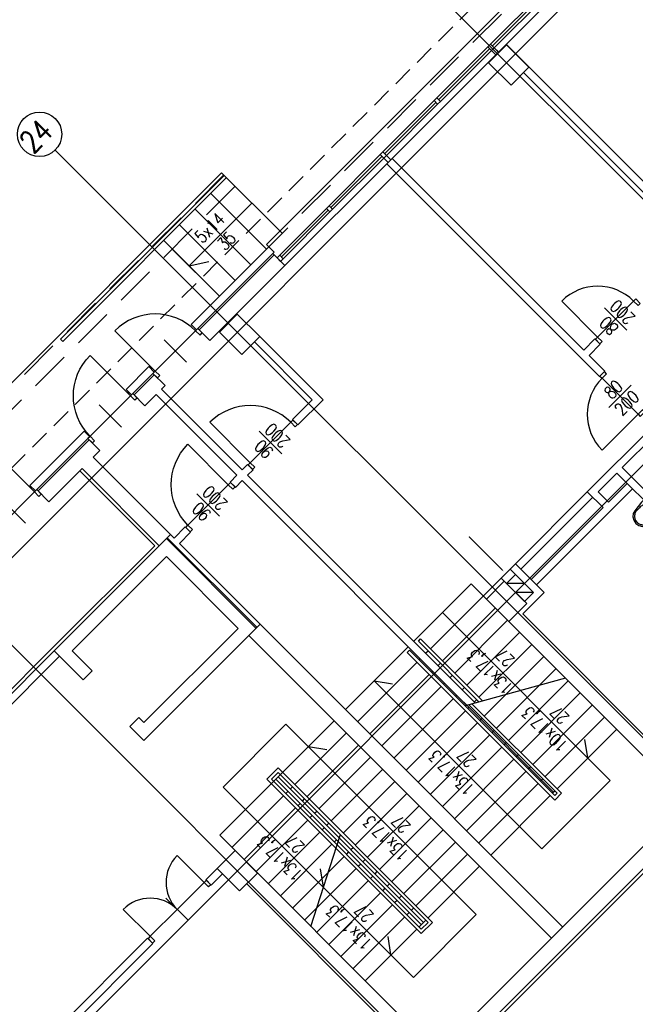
# Model space of a CAD drawing. Header units: centimetres. Extents: x -228435 to 111511, y -89367 to 428125.
# Tile 202 of 219: x -49969 to -40268, y 126202 to 141712. Entities that reach past the tile are written whole.
import ezdxf

# ---------------------------------------------------------------- set-up
doc = ezdxf.new("R2010")
doc.units = ezdxf.units.CM
doc.header["$LTSCALE"] = 50
doc.linetypes.add('DASHDOT2', pattern=[12.7, 6.35, -3.175, 0, -3.175])
doc.linetypes.add('HIDDEN', pattern=[9.525, 6.35, -3.175])
doc.layers.get('0').update_dxf_attribs({"color": 8})
for name, color, linetype in [('ARCH_INFO_ETYK_DRZWI_IST', 8, 'Continuous'), ('ARCH_INFO_OPISY_IST', 8, 'Continuous'), ('ARCH_INFO_OSIE_IST', 8, 'DASHDOT2'), ('ARCH_INFO_OSIE_OPISY_IST', 8, 'Continuous'), ('ARCH_INFO_SCHODY_IST', 8, 'Continuous'), ('ARCH_MUROWANE_IST', 8, 'Continuous'), ('ARCH_NIEWIDOK_IST', 8, 'HIDDEN'), ('ARCH_OTWORY_WENTYLACJA_IST', 8, 'Continuous'), ('ARCH_SCHODY_IST', 8, 'Continuous'), ('ARCH_WIDOK_IST', 8, 'Continuous'), ('ARCH_WYPOSAŻENIE_SANITARNE_IST', 8, 'Continuous'), ('ARCH_ŚLUSARKA_DRZWI_IST', 8, 'Continuous'), ('ARCH_ŚLUSARKA_OKNA_IST', 8, 'Continuous'), ('ARCH_ŻELBET_IST', 8, 'Continuous'), ('Osie rzutów$0$ARCH_INFO_OSIE_OPISY_IST', 8, 'Continuous')]:
    doc.layers.add(name, color=color, linetype=linetype)
doc.styles.add('ROMANS-250-CM', font='romans.shx', dxfattribs={"width": 0.8, "height": 50})
doc.styles.add('ROMANS-50-CM', font='romans.shx', dxfattribs={"width": 0.8, "height": 10})

# ---------------------------------------------------------------- blocks, each defined once
blk = doc.blocks.new('DRZWI80')
blk.add_line((-40, 0), (-40, 80))
at = {"lineweight": -3}
for p, q in [((0, -25), (0, 25)), ((40, 0), (-40, 0))]:
    blk.add_line(p, q, dxfattribs=at)
for points in [[(-45, -10), (-40, -10), (-40, 0), (-45, 0)], [(40, -10), (45, -10), (45, 0), (40, 0)]]:
    blk.add_lwpolyline(points, close=True, dxfattribs=at)
blk.add_arc((-40, 0), 80, 0, 90, dxfattribs=at)
blk = doc.blocks.new('KLM_Poziom_0$0$M_BATH_TOIL_3D URINAL - BOWL_P')
at = {"color": 0, "linetype": 'ByBlock', "lineweight": -2}
blk.add_lwpolyline([(0, -17.5), (5, -17.5), (22.4, -15.2), (27.1, -14.1), (31.3, -10.8), (34, -5.9), (35, 0), (34, 5.9), (31.3, 10.8), (27.1, 14.1), (22.4, 15.2), (5, 17.5), (0, 17.5)], close=True, dxfattribs=at)
blk.add_lwpolyline([(21.8, -13.1, 0.041948), (24, -12.5, 0.055141), (26.3, -11.3, 0.048624), (28.5, -9.5, 0.049619), (30.2, -7.5, 0.049556), (31.5, -5.2, 0.049867), (32.2, -2.6, 0.049959), (32.5, 0, 0.049959), (32.2, 2.6, 0.049867), (31.5, 5.2, 0.049556), (30.2, 7.5, 0.049619), (28.5, 9.5, 0.048624), (26.3, 11.3, 0.055141), (24, 12.5, 0.041948), (21.8, 13.1, 0.011975), (13.8, 13.5, 0.042106), (10, 13.4, 0.066431), (7.8, 12.9, 0.050995), (5.8, 11.9, 0.080215), (4.8, 11, 0.019094), (4.2, 10.2, 0.027547), (3.9, 9.6, 0.030792), (3.4, 8.7, 0.020957), (2.9, 7.2, 0.047941), (2.5, 4.8, 0.023967), (2.2, 0, 0.023967), (2.5, -4.8, 0.047941), (2.9, -7.2, 0.020957), (3.4, -8.7, 0.030792), (3.9, -9.6, 0.027547), (4.2, -10.2, 0.019094), (4.8, -11, 0.080215), (5.8, -11.9, 0.050995), (7.8, -12.9, 0.066431), (10, -13.4, 0.042106), (13.8, -13.5, 0.011975)], format="xyb", close=True, dxfattribs=at)
blk.add_circle((12.1, 0), 2, dxfattribs=at)
blk = doc.blocks.new('DRZWI90')
blk.add_line((-45, 0), (-45, 90))
at = {"lineweight": -3}
for p, q in [((0, -25), (0, 25)), ((45, 0), (-45, 0))]:
    blk.add_line(p, q, dxfattribs=at)
for points in [[(-50, -10), (-45, -10), (-45, 0), (-50, 0)], [(45, -10), (50, -10), (50, 0), (45, 0)]]:
    blk.add_lwpolyline(points, close=True, dxfattribs=at)
blk.add_arc((-45, 0), 90, 0, 90, dxfattribs=at)
blk = doc.blocks.new('Osie rzutów')
at = {"layer": 'ARCH_INFO_OSIE_IST', "ltscale": 10}
for p, q in [((8927.4, 19646.5), (4880.9, 15600)), ((9351.6, 19222.2), (5514.5, 15385)), ((7597.4, 18890.2), (9813.6, 16674)), ((7173.2, 18465.9), (9389.4, 16249.7)), ((6748.9, 18041.7), (8965.1, 15825.5))]:
    blk.add_line(p, q, dxfattribs=at)
at = {"layer": 'ARCH_INFO_OSIE_OPISY_IST'}
blk.add_circle((7148.4, 18490.7), 35, dxfattribs=at)
at = {"layer": 'ARCH_INFO_OSIE_OPISY_IST', "style": 'ROMANS-250-CM', "width": 0.8}
blk.add_text('24', height=35, rotation=45, dxfattribs=at).set_placement((7138.2, 18458.4))

msp = doc.modelspace()

# ---------------------------------------------------------------- linework, layer by layer
at = {"layer": 'ARCH_INFO_OPISY_IST', "elevation": 630}
msp.add_lwpolyline([(-42890.82539, 133569.87456, 20, 20, 0), (-42557.96807, 133237.01724, 150, 0, 0), (-42342.13414, 133021.18331, 0, 0, 0)], format="xyseb", dxfattribs=at)
at = {"layer": 'ARCH_INFO_SCHODY_IST'}
for p, q in [((-47300.13979, 137834.108, 630), (-46310.1903, 138824.05749, 630)), ((-47300.13979, 137834.108, 630), (-46986.72698, 137901.44669, 630)), ((-43308.52201, 132371.70811, 630), (-40662.17488, 129728.89652, 630)), ((-42094.06611, 129004.11207, 630), (-44385.09208, 131295.13804, 630)), ((-44385.09208, 131295.13804, 630), (-44092.89247, 131249.01256, 630)), ((-46762.73864, 129624.59827, 630), (-45772.78914, 130614.54776, 630)), ((-43128.20978, 127969.9684, 630), (-45772.78914, 130614.54776, 630)), ((-41015.72827, 130082.44991, 630), (-41061.85375, 130374.64952, 630)), ((-45419.23575, 130260.99437, 630), (-45127.03614, 130214.86889, 630)), ((-41740.51272, 128650.55868, 630), (-40662.17488, 129728.89652, 630)), ((-46409.18525, 129271.04488, 630), (-46762.73864, 129624.59827, 630)), ((-46409.18525, 129271.04488, 630), (-43764.60588, 126626.46552, 630)), ((-42094.06611, 129004.11207, 630), (-41740.51272, 128650.55868, 630)), ((-45182.92858, 128044.78822, 630), (-45229.05407, 128336.98783, 630)), ((-43128.20978, 127969.9684, 630), (-42774.65639, 127616.41501, 630)), ((-42774.65639, 127616.41501, 630), (-43764.60588, 126626.46552, 630)), ((-44118.15927, 126980.01891, 630), (-44164.28476, 127272.21852, 630))]:
    msp.add_line(p, q, dxfattribs=at)
at = {"layer": 'ARCH_MUROWANE_IST', "ltscale": 4}
for p, q in [((-42304.43038, 141323.67996, 630), (-38952.74424, 137971.99382, 630)), ((-42028.65874, 140878.20269, 630), (-39369.93724, 138219.48119, 630)), ((-44185.33442, 139442.77593, 630), (-44100.4816, 139527.62874, 630)), ((-44185.33442, 139442.77593, 630), (-40833.64828, 136091.08978, 630)), ((-44100.4816, 139527.62874, 630), (-41081.13565, 136508.28278, 630)), ((-46037.95419, 138141.69945, 630), (-47268.31998, 136911.33365, 630)), ((-45960.17244, 138049.77557, 630), (-47162.25397, 136847.69404, 630)), ((-46045.02525, 138134.62838, 630), (-45960.17244, 138049.77557, 630)), ((-46045.02525, 138134.62838, 630), (-45960.17244, 138049.77557, 630)), ((-45960.17244, 138049.77557, 630), (-45981.38564, 138028.56236, 630)), ((-45960.17244, 138007.34916, 630), (-47141.04076, 136826.48084, 630)), ((-45981.38564, 138028.56236, 630), (-45790.46681, 137837.64353, 630)), ((-46971.33514, 136656.77521, 630), (-45790.46681, 137837.64353, 630)), ((-47268.31998, 136911.33365, 630), (-47183.46717, 136826.48084, 630)), ((-47268.31998, 136911.33365, 630), (-47183.46717, 136826.48084, 630)), ((-47268.31998, 136911.33365, 630), (-47183.46717, 136826.48084, 630)), ((-47183.46717, 136826.48084, 630), (-47162.25397, 136847.69404, 630)), ((-47162.25397, 136847.69404, 630), (-46971.33514, 136656.77521, 630)), ((-46186.44661, 136720.41482, 630), (-45189.42605, 135723.39426, 630)), ((-41081.13565, 136508.28278, 630), (-40904.35895, 136685.05948, 630)), ((-41081.13565, 136508.28278, 630), (-40904.35895, 136685.05948, 630)), ((-40904.35895, 136685.05948, 630), (-40819.50614, 136600.20667, 630)), ((-46271.29942, 136635.56201, 630), (-45359.13168, 135723.39426, 630)), ((-40996.28284, 136423.42997, 630), (-40819.50614, 136600.20667, 630)), ((-40996.28284, 136423.42997, 630), (-40748.79546, 136175.9426, 630)), ((-47933.00036, 136246.65328, 630), (-48293.62482, 135886.02882, 630)), ((-47933.00036, 136246.65328, 630), (-47848.14755, 136161.80046, 630)), ((-47933.00036, 136246.65328, 630), (-47848.14755, 136161.80046, 630)), ((-47933.00036, 136246.65328, 630), (-47848.14755, 136161.80046, 630)), ((-40833.64828, 136091.08978, 630), (-40748.79546, 136175.9426, 630)), ((-47848.14755, 136161.80046, 630), (-48187.5588, 135822.38921, 630)), ((-47848.14755, 136119.37405, 630), (-48166.3456, 135801.176, 630)), ((-47848.14755, 136161.80046, 630), (-47876.43182, 136133.51619, 630)), ((-47869.36075, 136140.58726, 630), (-47678.44192, 135949.66843, 630)), ((-48293.62482, 135886.02882, 630), (-48236.81452, 135829.21852, 630)), ((-48293.62482, 135886.02882, 630), (-48208.772, 135801.176, 630)), ((-48293.62482, 135886.02882, 630), (-48208.772, 135801.176, 630)), ((-48293.62482, 135886.02882, 630), (-48208.772, 135801.176, 630)), ((-47735.01046, 135893.09988, 630), (-47678.44192, 135949.66843, 630)), ((-47735.01046, 135893.09988, 630), (-46462.21825, 134620.30768, 630)), ((-48208.772, 135801.176, 630), (-48180.48773, 135829.46027, 630)), ((-48187.5588, 135822.38921, 630), (-47996.63997, 135631.47038, 630)), ((-47996.63997, 135631.47038, 630), (-47819.86327, 135808.24707, 630)), ((-47819.86327, 135808.24707, 630), (-46547.07107, 134535.45486, 630)), ((-45359.13168, 135723.39426, 630), (-45670.25866, 135412.26727, 630)), ((-45189.42605, 135723.39426, 630), (-45585.40585, 135327.41446, 630)), ((-45585.40585, 135327.41446, 630), (-45670.25866, 135412.26727, 630)), ((-40020.47548, 135277.91699, 630), (-41024.56711, 134273.82536, 630)), ((-49806.83333, 134372.82031, 630), (-48951.23412, 135228.41951, 630)), ((-48894.66558, 135115.28243, 630), (-49700.76731, 134309.18069, 630)), ((-48873.45238, 135094.06922, 630), (-49679.55411, 134287.96749, 630)), ((-48951.23412, 135228.41951, 630), (-48866.38131, 135143.5667, 630)), ((-48951.23412, 135228.41951, 630), (-48866.38131, 135143.5667, 630)), ((-48951.23412, 135228.41951, 630), (-48866.38131, 135143.5667, 630)), ((-48951.23412, 135228.41951, 630), (-48866.38131, 135143.5667, 630)), ((-48866.38131, 135143.5667, 630), (-48894.66558, 135115.28243, 630)), ((-48894.66558, 135115.28243, 630), (-48703.74675, 134924.36359, 630)), ((-39978.04907, 135150.63776, 630), (-40473.02382, 134655.66302, 630)), ((-48809.81277, 134818.29758, 630), (-48703.74675, 134924.36359, 630)), ((-47537.02056, 133545.50537, 630), (-48809.81277, 134818.29758, 630)), ((-49509.84848, 134118.26186, 630), (-48986.58946, 134641.52088, 630)), ((-47770.3658, 133425.29722, 630), (-48986.58946, 134641.52088, 630)), ((-46377.36544, 134705.16049, 630), (-46462.21825, 134620.30768, 630)), ((-46292.51263, 134620.30768, 630), (-46377.36544, 134705.16049, 630)), ((-37721.87307, 131904.51227, 630), (-40473.02382, 134655.66302, 630)), ((-46547.07107, 134535.45486, 630), (-46653.13708, 134429.38885, 630)), ((-46377.36544, 134535.45486, 630), (-46292.51263, 134620.30768, 630)), ((-46292.51263, 134620.30768, 630), (-46377.36544, 134535.45486, 630)), ((-46377.36544, 134535.45486, 630), (-42788.21468, 130946.3041, 630)), ((-40557.87663, 134570.8102, 630), (-40854.86148, 134273.82536, 630)), ((-37828.44446, 131841.37803, 630), (-40557.87663, 134570.8102, 630)), ((-49806.83333, 134372.82031, 630), (-49721.98052, 134287.96749, 630)), ((-49806.83333, 134372.82031, 630), (-49721.98052, 134287.96749, 630)), ((-49806.83333, 134372.82031, 630), (-49721.98052, 134287.96749, 630)), ((-49806.83333, 134372.82031, 630), (-49721.98052, 134287.96749, 630)), ((-46568.28427, 134344.53603, 630), (-46653.13708, 134429.38885, 630)), ((-46462.21825, 134450.60205, 630), (-46568.28427, 134344.53603, 630)), ((-46462.21825, 134450.60205, 630), (-42921.24902, 130909.63281, 630)), ((-40310.38926, 134323.32283, 630), (-41823.59777, 132810.11432, 630)), ((-40395.24207, 134408.17564, 630), (-40692.22692, 134111.1908, 630)), ((-49721.98052, 134287.96749, 630), (-49700.76731, 134309.18069, 630)), ((-49721.98052, 134287.96749, 630), (-49721.98052, 134287.96749, 630)), ((-49700.76731, 134309.18069, 630), (-49509.84848, 134118.26186, 630)), ((-41024.56711, 134273.82536, 630), (-40777.07973, 134026.33798, 630)), ((-40854.86148, 134273.82536, 630), (-40692.22692, 134111.1908, 630)), ((-40777.07973, 134026.33798, 630), (-41908.45058, 132894.96713, 630)), ((-47360.24387, 133722.28207, 630), (-47537.02056, 133545.50537, 630)), ((-47275.39105, 133637.42925, 630), (-47360.24387, 133722.28207, 630)), ((-49424.99567, 131770.66735, 630), (-47593.5891, 133602.07391, 630)), ((-47657.22871, 133538.4343, 630), (-46243.01515, 132124.22074, 630)), ((-47593.5891, 133602.07391, 630), (-47643.08658, 133552.57644, 630)), ((-47643.08658, 133552.57644, 630), (-46228.87302, 132138.36288, 630)), ((-47452.16775, 133460.65256, 630), (-47275.39105, 133637.42925, 630)), ((-47275.39105, 133637.42925, 630), (-47452.16775, 133460.65256, 630)), ((-44835.87266, 130844.35747, 630), (-47452.16775, 133460.65256, 630)), ((-49142.15295, 131770.66735, 630), (-47657.22871, 133255.59159, 630)), ((-47657.22871, 133255.59159, 630), (-46525.85786, 132124.22074, 630)), ((-42155.93796, 133142.45451, 630), (-42665.05484, 132633.33762, 630)), ((-42071.08514, 133057.60169, 630), (-42155.93796, 133142.45451, 630)), ((-42155.93796, 132972.74888, 630), (-42297.35931, 132831.32752, 630)), ((-42155.93796, 132972.74888, 630), (-42240.79077, 133057.60169, 630)), ((-42155.93796, 132972.74888, 630), (-41873.09524, 132689.90617, 630)), ((-42071.08514, 133057.60169, 630), (-41703.38962, 132689.90617, 630)), ((-42488.27814, 132456.56093, 630), (-42855.97367, 132824.25645, 630)), ((-42297.35931, 132831.32752, 630), (-42382.21213, 132916.18034, 630)), ((-42042.80087, 132350.49491, 630), (-41703.38962, 132689.90617, 630)), ((-41873.09524, 132689.90617, 630), (-42014.5166, 132548.48481, 630)), ((-39681.06422, 129988.75826, 630), (-42042.80087, 132350.49491, 630)), ((-48010.7821, 130356.45379, 630), (-46179.37554, 132187.86035, 630)), ((-39433.57685, 129401.85963, 630), (-42262.00397, 132230.28676, 630)), ((-48010.7821, 130639.2965, 630), (-46525.85786, 132124.22074, 630)), ((-41590.25253, 127245.18395, 630), (-46356.15224, 132011.08366, 630)), ((-45896.53283, 131905.01764, 630), (-45861.17749, 131869.6623, 630)), ((-49424.99567, 131770.66735, 630), (-51362.46825, 129833.19477, 630)), ((-49340.14285, 131685.81454, 630), (-51362.46825, 129663.48914, 630)), ((-49424.99567, 131770.66735, 630), (-48968.91179, 131314.58348, 630)), ((-49142.15295, 131770.66735, 630), (-48827.49044, 131456.00483, 630)), ((-48968.91179, 131314.58348, 630), (-48827.49044, 131456.00483, 630)), ((-41413.47584, 127421.96065, 630), (-44835.87266, 130844.35747, 630)), ((-48233.52074, 130579.19242, 630), (-48092.09938, 130720.61378, 630)), ((-48092.09938, 130720.61378, 630), (-48010.7821, 130639.2965, 630)), ((-48010.7821, 130356.45379, 630), (-48233.52074, 130579.19242, 630)), ((-48233.52074, 130579.19242, 630), (-48010.7821, 130356.45379, 630)), ((-39433.57685, 129401.85963, 630), (-43393.37482, 125442.06166, 630)), ((-39256.80015, 129225.08294, 630), (-43216.59813, 125265.28496, 630)), ((-43393.37482, 125442.06166, 630), (-46815.77164, 128864.45848, 630)), ((-46858.19805, 128341.19946, 630), (-47034.97475, 128164.42277, 630)), ((-46950.12193, 128079.56995, 630), (-47034.97475, 128164.42277, 630)), ((-46773.34524, 128256.34665, 630), (-46950.12193, 128079.56995, 630)), ((-46773.34524, 128256.34665, 630), (-46950.12193, 128079.56995, 630)), ((-42502.42028, 124211.69586, 630), (-46391.50758, 128100.78316, 630)), ((-47954.21356, 127245.18395, 630), (-50817.99603, 124381.40149, 630)), ((-47869.36075, 127160.33114, 630), (-47954.21356, 127245.18395, 630)), ((-47869.36075, 127160.33114, 630), (-50733.14321, 124296.54867, 630))]:
    msp.add_line(p, q, dxfattribs=at)
at = {"layer": 'ARCH_NIEWIDOK_IST'}
msp.add_line((-40451.81061, 144293.52845, 630), (-55555.61146, 129189.7276, 630), dxfattribs=at)
at = {"layer": 'ARCH_NIEWIDOK_IST', "ltscale": 2}
for p, q in [((-41031.63817, 143148.01546, 630), (-46045.02525, 138134.62838, 630)), ((-46752.13203, 139265.99923, 630), (-58666.8813, 127351.24997, 630)), ((-46575.35534, 139089.22254, 630), (-56227.3629, 129437.21497, 630))]:
    msp.add_line(p, q, dxfattribs=at)
at = {"layer": 'ARCH_OTWORY_WENTYLACJA_IST'}
for p, q in [((-42155.93796, 133142.45451, 630), (-41024.56711, 134273.82536, 630)), ((-42071.08514, 133057.60169, 630), (-40939.71429, 134188.97254, 630)), ((-42014.5166, 132831.32752, 630), (-42297.35931, 132831.32752, 630)), ((-41873.09524, 132689.90617, 630), (-42155.93796, 132689.90617, 630))]:
    msp.add_line(p, q, dxfattribs=at)
at = {"layer": 'ARCH_OTWORY_WENTYLACJA_IST', "elevation": 630}
for points in [[(-42297.35931, 132831.32752), (-42155.93796, 132972.74888), (-42014.5166, 132831.32752), (-42155.93796, 132689.90617)], [(-42155.93796, 132689.90617), (-42014.5166, 132831.32752), (-41873.09524, 132689.90617), (-42014.5166, 132548.48481)]]:
    msp.add_lwpolyline(points, close=True, dxfattribs=at)
at = {"layer": 'ARCH_SCHODY_IST'}
for p, q in [((-42855.97367, 132824.25645, 630), (-43761.07035, 131919.15977, 630)), ((-42665.05484, 132633.33762, 630), (-43495.90531, 131802.48716, 630)), ((-42474.13601, 132442.41879, 630), (-43304.98648, 131611.56832, 630)), ((-42283.21718, 132251.49996, 630), (-43114.06765, 131420.64949, 630)), ((-42092.29835, 132060.58113, 630), (-42923.14881, 131229.73066, 630)), ((-43845.92316, 131834.30696, 630), (-44835.87266, 130844.35747, 630)), ((-43686.29243, 131922.1636, 630), (-43650.93709, 131957.51894, 630)), ((-42727.2406, 130963.11177, 630), (-43686.29243, 131922.1636, 630)), ((-42671.80963, 130978.39148, 630), (-43650.93709, 131957.51894, 630)), ((-41901.37952, 131869.6623, 630), (-42732.22998, 131038.81183, 630)), ((-43863.06912, 131745.3869, 630), (-43827.71379, 131780.74224, 630)), ((-41537.21952, 129419.5373, 630), (-43863.06912, 131745.3869, 630)), ((-41537.21952, 129490.24798, 630), (-43827.71379, 131780.74224, 630)), ((-43531.26065, 131767.13182, 630), (-43566.61599, 131731.77648, 630)), ((-41710.46068, 131678.74347, 630), (-42647.37717, 130741.82698, 630)), ((-43708.03734, 131590.35512, 630), (-44644.95383, 130653.43864, 630)), ((-43655.00433, 131643.38813, 630), (-43672.682, 131625.71046, 630)), ((-43340.34182, 131576.21299, 630), (-43375.69715, 131540.85765, 630)), ((-43517.11851, 131399.43629, 630), (-44454.035, 130462.51981, 630)), ((-43464.0855, 131452.4693, 630), (-43481.76317, 131434.79163, 630)), ((-43149.42298, 131385.29415, 630), (-43184.77832, 131349.93882, 630)), ((-41519.54185, 131487.82464, 630), (-42456.45834, 130550.90815, 630)), ((-43273.16667, 131261.55047, 630), (-43290.84434, 131243.8728, 630)), ((-41369.18171, 131337.4645, 630), (-42948.9645, 130901.99296, 630)), ((-41328.62302, 131296.90581, 630), (-42265.53951, 130359.98932, 630)), ((-43326.19968, 131208.51746, 630), (-44263.11616, 130271.60097, 630)), ((-43082.24784, 131070.63164, 630), (-43099.92551, 131052.95397, 630)), ((-42958.50415, 131194.37532, 630), (-42993.85949, 131159.01998, 630)), ((-41137.70419, 131105.98698, 630), (-42074.62068, 130169.07049, 630)), ((-43135.28085, 131017.59863, 630), (-44072.19733, 130080.68214, 630)), ((-41554.89719, 129543.28099, 630), (-42972.76091, 130961.1447, 630)), ((-41501.86418, 129525.60332, 630), (-42893.53353, 130917.27267, 630)), ((-41431.15351, 129525.60332, 630), (-42838.10255, 130932.55237, 630)), ((-42767.58532, 131003.45649, 630), (-42802.94066, 130968.10115, 630)), ((-40946.78536, 130915.06815, 630), (-41883.70185, 129978.15166, 630)), ((-42944.36202, 130826.6798, 630), (-43881.2785, 129889.76331, 630)), ((-42891.32901, 130879.71281, 630), (-42909.00668, 130862.03514, 630)), ((-45012.64935, 130667.58077, 630), (-46815.77164, 128864.45848, 630)), ((-42753.44319, 130635.76097, 630), (-43690.35967, 129698.84448, 630)), ((-42700.41018, 130688.79398, 630), (-42718.08785, 130671.11631, 630)), ((-42682.73251, 130706.47164, 630), (-42700.41018, 130688.79398, 630)), ((-40755.86653, 130724.14931, 630), (-41692.78301, 129787.23283, 630)), ((-45634.90332, 129663.48914, 630), (-44821.73052, 130476.66194, 630)), ((-42562.52436, 130444.84214, 630), (-43499.44084, 129507.92565, 630)), ((-42509.49135, 130497.87514, 630), (-42527.16902, 130480.19747, 630)), ((-42491.81368, 130515.55281, 630), (-42509.49135, 130497.87514, 630)), ((-40564.9477, 130533.23048, 630), (-41501.86418, 129596.314, 630)), ((-45443.98449, 129472.57031, 630), (-44630.81169, 130285.74311, 630)), ((-42318.57252, 130306.95631, 630), (-42336.25019, 130289.27864, 630)), ((-42300.89485, 130324.63398, 630), (-42318.57252, 130306.95631, 630)), ((-42371.60552, 130253.9233, 630), (-43308.52201, 129317.00682, 630)), ((-42109.97602, 130133.71515, 630), (-42127.65369, 130116.03748, 630)), ((-45253.06566, 129281.65148, 630), (-44439.89286, 130094.82428, 630)), ((-42180.68669, 130063.00447, 630), (-43117.60318, 129126.08799, 630)), ((-42127.65369, 130116.03748, 630), (-42145.33135, 130098.35981, 630)), ((-45896.53283, 129925.11865, 630), (-46073.30952, 129748.34196, 630)), ((-45896.53283, 129854.40797, 630), (-46002.59885, 129748.34196, 630)), ((-43464.0855, 127492.67132, 630), (-45896.53283, 129925.11865, 630)), ((-43534.79618, 127492.67132, 630), (-45896.53283, 129854.40797, 630)), ((-45062.14683, 129090.73265, 630), (-44248.97403, 129903.90545, 630)), ((-41989.76786, 129872.08564, 630), (-42926.68435, 128935.16916, 630)), ((-41936.73485, 129925.11865, 630), (-41954.41252, 129907.44098, 630)), ((-41919.05718, 129942.79632, 630), (-41936.73485, 129925.11865, 630)), ((-45931.88817, 129748.34196, 630), (-46815.77164, 128864.45848, 630)), ((-43640.8622, 127315.89463, 630), (-46073.30952, 129748.34196, 630)), ((-43640.8622, 127386.60531, 630), (-46002.59885, 129748.34196, 630)), ((-43640.8622, 127457.31599, 630), (-45931.88817, 129748.34196, 630)), ((-43605.50686, 127492.67132, 630), (-45896.53283, 129783.6973, 630)), ((-44871.228, 128899.81382, 630), (-44058.0552, 129712.98662, 630)), ((-41798.84903, 129681.16681, 630), (-42735.76552, 128744.25033, 630)), ((-41745.81602, 129734.19982, 630), (-41763.49369, 129716.52215, 630)), ((-41728.13835, 129751.87749, 630), (-41745.81602, 129734.19982, 630)), ((-45740.96934, 129557.42313, 630), (-45776.32468, 129522.06779, 630)), ((-45705.614, 129592.77846, 630), (-45670.25866, 129628.1338, 630)), ((-44680.30917, 128708.89499, 630), (-43867.13637, 129522.06779, 630)), ((-41537.21952, 129560.95866, 630), (-41572.57486, 129525.60332, 630)), ((-41537.21952, 129419.5373, 630), (-41431.15351, 129525.60332, 630)), ((-41537.21952, 129490.24798, 630), (-41501.86418, 129525.60332, 630)), ((-45811.68002, 129486.71245, 630), (-46624.85281, 128673.53965, 630)), ((-45550.05051, 129366.50429, 630), (-45585.40585, 129331.14896, 630)), ((-45514.69517, 129401.85963, 630), (-45479.33983, 129437.21497, 630)), ((-41607.9302, 129490.24798, 630), (-42544.84669, 128553.3315, 630)), ((-45620.76118, 129295.79362, 630), (-46433.93398, 128482.62082, 630)), ((-45323.77634, 129210.9408, 630), (-45288.421, 129246.29614, 630)), ((-44489.39033, 128517.97616, 630), (-43676.21754, 129331.14896, 630)), ((-45429.84235, 129104.87479, 630), (-46243.01515, 128291.70199, 630)), ((-45359.13168, 129175.58546, 630), (-45394.48701, 129140.23012, 630)), ((-45132.85751, 129020.02197, 630), (-45097.50217, 129055.37731, 630)), ((-44298.4715, 128327.05733, 630), (-43485.29871, 129140.23012, 630)), ((-45238.92352, 128913.95595, 630), (-46052.09632, 128100.78316, 630)), ((-45168.21284, 128984.66663, 630), (-45203.56818, 128949.31129, 630)), ((-44107.55267, 128136.1385, 630), (-43294.37987, 128949.31129, 630)), ((-45381.2404, 127429.92723, 630), (-44924.261, 128846.78081, 630)), ((-44977.29401, 128793.7478, 630), (-45012.64935, 128758.39246, 630)), ((-44941.93867, 128829.10314, 630), (-44906.58334, 128864.45848, 630)), ((-43916.63384, 127945.21966, 630), (-43103.46104, 128758.39246, 630)), ((-45048.00469, 128723.03712, 630), (-45861.17749, 127909.86433, 630)), ((-44786.37518, 128602.82897, 630), (-44821.73052, 128567.47363, 630)), ((-44751.01984, 128638.18431, 630), (-44715.6645, 128673.53965, 630)), ((-44857.08586, 128532.11829, 630), (-45670.25866, 127718.94549, 630)), ((-44560.10101, 128447.26548, 630), (-44524.74567, 128482.62082, 630)), ((-43725.71501, 127754.30083, 630), (-42912.54221, 128567.47363, 630)), ((-44666.16703, 128341.19946, 630), (-45479.33983, 127528.02666, 630)), ((-44595.45635, 128411.91014, 630), (-44630.81169, 128376.5548, 630)), ((-44369.18218, 128256.34665, 630), (-44333.82684, 128291.70199, 630)), ((-42721.62338, 128376.5548, 630), (-43534.79618, 127563.382, 630)), ((-44475.2482, 128150.28063, 630), (-45288.421, 127337.10783, 630)), ((-44404.53752, 128220.99131, 630), (-44439.89286, 128185.63597, 630)), ((-44284.32937, 127959.3618, 630), (-45097.50217, 127146.189, 630)), ((-44213.61869, 128030.07248, 630), (-44248.97403, 127994.71714, 630)), ((-44178.26335, 128065.42782, 630), (-44142.90801, 128100.78316, 630)), ((-44022.69986, 127839.15365, 630), (-44058.0552, 127803.79831, 630)), ((-43987.34452, 127874.50899, 630), (-43951.98918, 127909.86433, 630)), ((-44093.41054, 127768.44297, 630), (-44906.58334, 126955.27017, 630)), ((-43831.78103, 127648.23482, 630), (-43867.13637, 127612.87948, 630)), ((-43796.42569, 127683.59016, 630), (-43761.07035, 127718.94549, 630)), ((-43902.49171, 127577.52414, 630), (-44715.6645, 126764.35134, 630)), ((-43570.15152, 127528.02666, 630), (-43676.21754, 127421.96065, 630)), ((-43534.79618, 127492.67132, 630), (-43640.8622, 127386.60531, 630)), ((-43464.0855, 127492.67132, 630), (-43640.8622, 127315.89463, 630)), ((-43711.57288, 127386.60531, 630), (-44524.74567, 126573.43251, 630))]:
    msp.add_line(p, q, dxfattribs=at)
at = {"layer": 'ARCH_WIDOK_IST'}
for p, q in [((-41066.99351, 143183.3708, 630), (-46080.38059, 138169.98372, 630)), ((-40692.22692, 142935.88343, 630), (-42269.07504, 141359.0353, 630)), ((-42269.07504, 141359.0353, 630), (-44121.69481, 139506.41554, 630)), ((-42534.24008, 141228.22055, 630), (-42459.99387, 141153.97434, 630)), ((-42491.81368, 141270.64696, 630), (-42417.56747, 141196.40074, 630)), ((-42417.56747, 141196.40074, 630), (-42452.9228, 141231.75608, 630)), ((-44164.12122, 139463.98913, 630), (-45790.46681, 137837.64353, 630)), ((-44231.29636, 139531.16427, 630), (-44164.12122, 139463.98913, 630)), ((-44188.86995, 139573.59068, 630), (-44121.69481, 139506.41554, 630)), ((-46787.48737, 139301.35457, 630), (-58702.23664, 127386.60531, 630)), ((-46787.48737, 139301.35457, 630), (-45832.89322, 138346.76042, 630)), ((-46745.06097, 139258.92816, 630), (-49326.00072, 136677.98841, 630)), ((-49290.64538, 136642.63307, 630), (-46709.70563, 139223.57282, 630)), ((-46957.193, 138976.08545, 630), (-46080.38059, 138099.27304, 630)), ((-47204.68037, 138728.59808, 630), (-46327.86797, 137851.78567, 630)), ((-47452.16775, 138481.1107, 630), (-46575.35534, 137604.2983, 630)), ((-47699.65512, 138233.62333, 630), (-46822.84271, 137356.81092, 630)), ((-47565.30483, 138099.27304, 630), (-46822.84271, 137356.81092, 630)), ((-46080.38059, 138169.98372, 630), (-46045.02525, 138134.62838, 630)), ((-49326.00072, 136677.98841, 630), (-49290.64538, 136642.63307, 630)), ((-47841.07648, 133425.29722, 630), (-49021.9448, 134606.16554, 630)), ((-49460.35101, 131806.02269, 630), (-47841.07648, 133425.29722, 630)), ((-49460.35101, 131806.02269, 630), (-51362.46825, 129903.90545, 630)), ((-39256.80015, 129154.37226, 630), (-43145.88745, 125265.28496, 630))]:
    msp.add_line(p, q, dxfattribs=at)
at = {"layer": 'ARCH_ŚLUSARKA_DRZWI_IST'}
for p, q in [((-47063.25902, 128121.99636, 630), (-47487.52309, 128546.26043, 630)), ((-47063.25902, 128121.99636, 630), (-47487.52309, 127697.73229, 630)), ((-47310.74639, 127520.9556, 630), (-47664.29978, 127874.50899, 630)), ((-47911.78716, 127273.46822, 630), (-48336.05122, 127697.73229, 630)), ((-47911.78716, 127273.46822, 630), (-47487.52309, 127697.73229, 630))]:
    msp.add_line(p, q, dxfattribs=at)
at = {"layer": 'ARCH_ŚLUSARKA_DRZWI_IST', "elevation": 630}
for points in [[(-46957.193, 128086.64102), (-46992.54834, 128051.28568), (-47063.25902, 128121.99636), (-47027.90368, 128157.3517)], [(-47876.43182, 127167.40221), (-47841.07648, 127202.75754), (-47911.78716, 127273.46822), (-47947.14249, 127238.11288)]]:
    msp.add_lwpolyline(points, close=True, dxfattribs=at)
at = {"layer": 'ARCH_ŚLUSARKA_DRZWI_IST'}
for centre, start, end in [((-47063.25902, 128121.99636, 630), 135, 225), ((-47911.78716, 127273.46822, 630), 45, 135)]:
    msp.add_arc(centre, 600, start, end, dxfattribs=at)
at = {"layer": 'ARCH_ŚLUSARKA_OKNA_IST'}
for p, q in [((-42520.09795, 141298.93123, 630), (-41713.99622, 142105.03296, 630)), ((-43368.62609, 140450.40309, 630), (-42562.52436, 141256.50482, 630)), ((-44217.15422, 139601.87495, 630), (-43411.05249, 140407.97668, 630)), ((-44259.58063, 139559.44855, 630), (-45065.68236, 138753.34681, 630)), ((-45843.49982, 137975.52936, 630), (-45108.10877, 138710.92041, 630))]:
    msp.add_line(p, q, dxfattribs=at)
at = {"layer": 'ARCH_ŚLUSARKA_OKNA_IST', "elevation": 630}
for points in [[(-42548.38222, 141327.2155), (-41742.28049, 142133.31723), (-41685.71195, 142076.74869), (-42491.81368, 141270.64696)], [(-42548.38222, 141327.2155), (-42590.80863, 141284.78909), (-42534.24008, 141228.22055), (-42491.81368, 141270.64696)], [(-42590.80863, 141284.78909), (-42548.38222, 141327.2155), (-42491.81368, 141270.64696), (-42534.24008, 141228.22055)], [(-43396.91036, 140478.68736), (-42590.80863, 141284.78909), (-42534.24008, 141228.22055), (-43340.34182, 140422.11882)], [(-44245.4385, 139630.15922), (-43439.33676, 140436.26095), (-43382.76822, 140379.69241), (-44188.86995, 139573.59068)], [(-43439.33676, 140436.26095), (-43396.91036, 140478.68736), (-43340.34182, 140422.11882), (-43382.76822, 140379.69241)], [(-43396.91036, 140478.68736), (-43439.33676, 140436.26095), (-43382.76822, 140379.69241), (-43340.34182, 140422.11882)], [(-44287.8649, 139587.73282), (-45093.96663, 138781.63109), (-45037.39809, 138725.06254), (-44231.29636, 139531.16427)], [(-44245.4385, 139630.15922), (-44287.8649, 139587.73282), (-44231.29636, 139531.16427), (-44188.86995, 139573.59068)], [(-45871.78409, 138003.81363), (-45136.39304, 138739.20468), (-45079.8245, 138682.63614), (-45815.21555, 137947.24508)], [(-45093.96663, 138781.63109), (-45136.39304, 138739.20468), (-45079.8245, 138682.63614), (-45037.39809, 138725.06254)], [(-45136.39304, 138739.20468), (-45093.96663, 138781.63109), (-45037.39809, 138725.06254), (-45079.8245, 138682.63614)], [(-45093.96663, 138781.63109), (-45136.39304, 138739.20468), (-45079.8245, 138682.63614), (-45037.39809, 138725.06254)], [(-45871.78409, 138003.81363), (-45914.2105, 137961.38722), (-45857.64196, 137904.81868), (-45815.21555, 137947.24508)]]:
    msp.add_lwpolyline(points, close=True, dxfattribs=at)
at = {"layer": 'ARCH_ŻELBET_IST', "elevation": 630}
for points in [[(-42580.20203, 141033.76618), (-42297.35931, 141316.6089), (-41943.80592, 140963.05551), (-42226.64863, 140680.21279)], [(-46822.84271, 136791.1255), (-46540, 137073.96821), (-46186.44661, 136720.41482), (-46469.28932, 136437.57211)], [(-42262.00397, 132230.28676), (-41979.16126, 132513.12947), (-42332.71465, 132866.68286), (-42615.55736, 132583.84015)], [(-46504.64466, 127987.64607), (-46221.80195, 128270.48878), (-46575.35534, 128624.04217), (-46858.19805, 128341.19946)]]:
    msp.add_lwpolyline(points, close=True, dxfattribs=at)

# ---------------------------------------------------------------- block references
at = {"layer": 'ARCH_WYPOSAŻENIE_SANITARNE_IST', "xscale": 10.00000000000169, "yscale": 10, "zscale": 10, "rotation": 224.9999999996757}
msp.add_blockref('KLM_Poziom_0$0$M_BATH_TOIL_3D URINAL - BOWL_P', (-40011.63664, 134024.57022, 630), dxfattribs=at)
at = {"layer": 'ARCH_ŚLUSARKA_DRZWI_IST', "yscale": 10, "zscale": 10}
for name, p, xscale, rotation in [('DRZWI80', (-40579.08983, 136996.18646, 630), 10.00000000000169, 44.99999999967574), ('DRZWI90', (-47515.80736, 136494.14065, 630), 10.00000000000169, 44.99999999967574), ('DRZWI90', (-48541.11219, 135468.83582, 630), -10.00000000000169, 44.99999999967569), ('DRZWI80', (-40508.37916, 135779.9628, 630), 10.00000000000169, 135.0000000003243), ('DRZWI90', (-46016.74098, 135051.64282, 630), 10.00000000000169, 44.99999999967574), ('DRZWI90', (-50054.3207, 133955.6273, 630), -10.00000000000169, 44.99999999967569), ('DRZWI90', (-46999.61941, 134068.76439, 630), -10.00000000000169, 44.99999999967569)]:
    msp.add_blockref(name, p, dxfattribs=dict(at, xscale=xscale, rotation=rotation))
at = {"layer": 'Osie rzutów$0$ARCH_INFO_OSIE_OPISY_IST', "xscale": 10, "yscale": 10, "zscale": 10}
msp.add_blockref('Osie rzutów', (-121140, -45000, 630), dxfattribs=at)

# ---------------------------------------------------------------- texts
at = {"layer": 'ARCH_INFO_ETYK_DRZWI_IST', "char_height": 200, "width": 100, "attachment_point": 5, "line_spacing_factor": 0.9, "style": 'ROMANS-50-CM'}
for s, insert, rotation in [('80\\P200', (-40579.08983, 136996.18646, 630), 135), ('80\\P200', (-40508.37916, 135779.9628, 630), 45), ('90\\P200', (-46016.74098, 135051.64282, 630), 135), ('90\\P200', (-46999.61941, 134068.76439, 630), 135)]:
    msp.add_mtext(s, dxfattribs=dict(at, insert=insert, rotation=rotation))
at = {"layer": 'ARCH_INFO_SCHODY_IST', "style": 'ROMANS-50-CM', "width": 0.8}
for s, rotation, p in [('5x14', 45, (-47091.982, 138176.17783, 630)), ('35', 45, (-46736.73811, 138060.0172, 630)), ('13x17,3', 135, (-42178.13722, 131201.20076, 630)), ('27', 135, (-42155.77521, 131638.74289, 630)), ('10x17,3', 135, (-41316.47175, 130295.37562, 630)), ('27', 135, (-41294.10974, 130732.91775, 630)), ('13x17,3', 135, (-42784.37764, 129613.02452, 630)), ('27', 135, (-42762.01564, 130050.56666, 630)), ('13x17,3', 135, (-43818.52131, 128578.88086, 630)), ('27', 135, (-43796.1593, 129016.42299, 630)), ('13x17,3', 135, (-45489.01112, 128263.05299, 630)), ('27', 135, (-45466.64911, 128700.59512, 630)), ('13x17,3', 135, (-44399.39272, 127173.43459, 630)), ('27', 135, (-44377.03071, 127610.97672, 630))]:
    msp.add_text(s, height=200, rotation=rotation, dxfattribs=at).set_placement(p)

doc.saveas('drawing.dxf')
